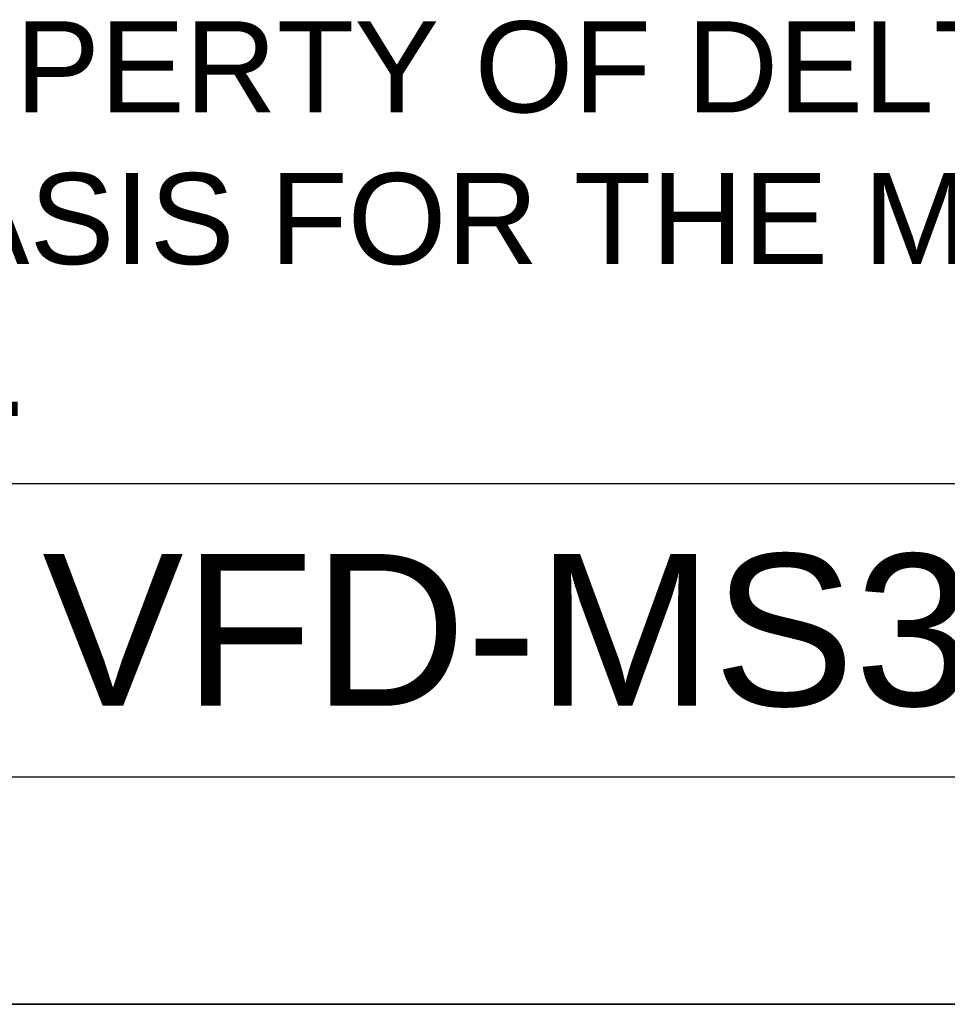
# Model space of a CAD drawing. Header units: millimetres. Extents: x 0 to 1132, y 0 to 772.
# Tile 19 of 39: x 321 to 401, y 0 to 84. Entities that reach past the tile are written whole.
import ezdxf

# ---------------------------------------------------------------- set-up
doc = ezdxf.new("R2010")
doc.units = ezdxf.units.MM
doc.header["$LTSCALE"] = 60.775
doc.layers.get('0').update_dxf_attribs({"linetype": 'CONTINUOUS'})
doc.layers.add('DIM', color=7, linetype='CONTINUOUS')
doc.styles.add('TEXTSTYLE_2', font='arial.ttf')

msp = doc.modelspace()

# ---------------------------------------------------------------- linework, layer by layer
at = {"linetype": 'Continuous'}
for p, q in [((526.5, 44.575), (19.5, 44.575)), ((19.5, 19.5), (526.5, 19.5)), ((0, 0), (546, 0)), ((546, 0), (0, 0))]:
    msp.add_line(p, q, dxfattribs=at)

# ---------------------------------------------------------------- texts
at = {"linetype": 'Continuous', "insert": (24.685, 84.21), "char_height": 7.8, "width": 503.31747, "attachment_point": 1, "style": 'TEXTSTYLE_2'}
msp.add_mtext('THESE DRAWINGS AND SPECIFICATIONS ARE THE PROPERTY OF DELTA ELECTRONICS, INC. \\P{\\W1.0;AND SHALL NOT BE REPRODUCED OR USED AS THE BASIS FOR THE MANUFACTURE OR SELL }\\POF APPARATUSES OR DEVICES WITHOUT PERMISSION.', dxfattribs=at)
at = {"layer": 'DIM', "linetype": 'Continuous', "insert": (398.189, 38.574), "char_height": 13, "width": 138.0223, "attachment_point": 2, "line_spacing_factor": 0.9, "style": 'TEXTSTYLE_2'}
msp.add_mtext('VFD-MS300-D-PD', dxfattribs=at)

doc.saveas('drawing.dxf')
